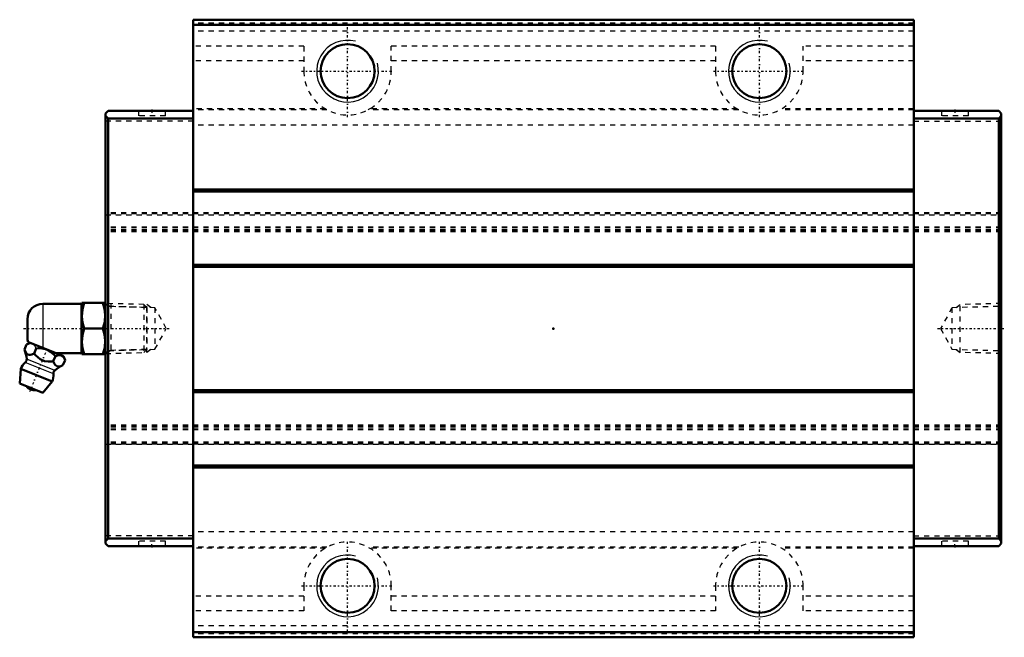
# Model space of a CAD drawing. Header units: millimetres. Extents: x -104 to 88, y -60 to 60.
import ezdxf

# ---------------------------------------------------------------- set-up
doc = ezdxf.new("R2010")
doc.units = ezdxf.units.MM
doc.linetypes.add('Center', pattern=[1.5, 0.45, -0.5, 0.05, -0.5])
doc.linetypes.add('Dashed', pattern=[2, 1, -1])
for name, color, linetype, lineweight in [('2d ConnectionPoints', 7, 'Continuous', 50), ('AM_0', 7, 'Continuous', 50), ('AM_4', 3, 'Continuous', 25), ('AM_5', 3, 'Continuous', 25), ('AM_7', 7, 'Center', 25), ('AM_9', 6, 'Dashed', 25)]:
    doc.layers.add(name, color=color, linetype=linetype, lineweight=lineweight)

# ---------------------------------------------------------------- blocks, each defined once
blk = doc.blocks.new('1_B_PT1_8_SHS_grease_nipple_joint_0_in_SHS45LC1SS_GK__BLOCK_B_PT1_81__4')
at = {"layer": 'AM_0'}
for p, q in [((-91.7, 4.8), (-99.2, 4.8)), ((-91.63, 5), (-91.7, 4.88)), ((-91.7, 4.88), (-91.7, -4.88)), ((-91.63, 5), (-87.07, 5)), ((-87, 4.88), (-87.07, 5)), ((-102.2, 1.8), (-102.2, -1.8)), ((-91.18, 0), (-87.52, 0)), ((-102.79, -4.1), (-102.39, -3.12)), ((-101.61, -2.79), (-102.39, -3.12)), ((-95.22, -5.37), (-102.09, -2.59)), ((-100.91, -4.86), (-100.52, -3.87)), ((-97.17, -6.37), (-96.77, -5.39)), ((-96.63, -4.8), (-91.7, -4.8)), ((-94.89, -6.14), (-95.22, -5.37)), ((-91.7, -4.88), (-91.63, -5)), ((-87.07, -5), (-91.63, -5)), ((-87.07, -5), (-87, -4.88)), ((-95.29, -7.13), (-94.89, -6.14)), ((-103.5, -7.85), (-103.7, -10.68)), ((-97.38, -10.32), (-103.5, -7.85)), ((-99.21, -12.5), (-103.7, -10.68)), ((-99.21, -12.5), (-97.38, -10.32))]:
    blk.add_line(p, q, dxfattribs=at)
for points in [[(-91.18, 5), (-91.52, 3.69), (-91.63, 2.32), (-91.5, 1.16), (-91.18, 0)], [(-87.52, 0), (-87.18, 1.31), (-87.07, 2.68), (-87.2, 3.84), (-87.52, 5)], [(-91.18, 0), (-91.52, -1.31), (-91.63, -2.68), (-91.5, -3.84), (-91.18, -5)], [(-87.52, -5), (-87.18, -3.69), (-87.07, -2.32), (-87.2, -1.16), (-87.52, 0)], [(-102.79, -4.1), (-102.6, -4.5), (-102.38, -4.84), (-101.97, -5.1), (-101.66, -5.1), (-101.32, -5.02), (-100.91, -4.86)], [(-100.91, -4.86), (-100.62, -5.18), (-100.2, -5.6), (-99.73, -5.97), (-98.86, -6.33), (-98.19, -6.41), (-97.51, -6.4), (-97.17, -6.37)], [(-96.77, -5.39), (-97.61, -4.6), (-98.13, -4.27), (-98.71, -4.03), (-99.31, -3.9), (-99.93, -3.85), (-100.52, -3.87)], [(-94.89, -6.14), (-95.15, -5.66), (-95.51, -5.32), (-95.82, -5.21), (-96.17, -5.21), (-96.77, -5.39)], [(-97.17, -6.37), (-96.98, -6.77), (-96.76, -7.11), (-96.35, -7.37), (-96.04, -7.37), (-95.7, -7.29), (-95.29, -7.13)]]:
    blk.add_lwpolyline(points, dxfattribs=at)
for centre, radius, start, end in [((-99.2, 1.8), 3, 90, 180), ((-99.2, -1.8), 3, 180, 195.4342), ((-108.32, -6.41), 6, 4.5497, 22.6715), ((-100.44, -9.09), 3.3, 131.1614, 158), ((-103.14, -6), 0.8, 311.1614, 4.5497), ((-92.91, -12.64), 6, 113.3627, 131.4503), ((-100.44, -9.09), 3.3, 338, 4.8386), ((-96.36, -8.74), 0.8, 131.4503, 184.8386), ((-100.89, -10.18), 1.82, 214.2344, 281.7656)]:
    blk.add_arc(centre, radius, start, end, dxfattribs=at)
at = {"layer": 'AM_4'}
for p, q in [((-99.2, 4.8), (-99.2, -3.76)), ((-97.15, -8.81), (-102.61, -6.6)), ((-96.89, -8.14), (-102.34, -5.94))]:
    blk.add_line(p, q, dxfattribs=at)
at = {"layer": 'AM_5', "linetype": 'Dashed'}
for p, q in [((-87, 4.86), (-86.02, 4.26)), ((-79.02, 4.08), (-86.02, 4.26)), ((-86, 4.86), (-86, -4.86)), ((-87, -4.86), (-86.02, -4.26)), ((-79.02, -4.08), (-86.02, -4.26))]:
    blk.add_line(p, q, dxfattribs=at)
at = {"layer": 'AM_7'}
blk.add_line((-101.73, -12.26), (-98.26, -3.69), dxfattribs=at)
at = {"layer": 'AM_9'}
for p, q in [((-79.58, 4.67), (-87, 4.86)), ((-79, 4.06), (-79.58, 4.67)), ((-79.58, 4.67), (-79.58, -4.67)), ((-79, 4.06), (-79, -4.06)), ((-87, -4.86), (-79.58, -4.67)), ((-79.58, -4.67), (-79, -4.06))]:
    blk.add_line(p, q, dxfattribs=at)
blk.add_lwpolyline([(-100.52, -3.87), (-100.78, -3.39), (-101.14, -3.05), (-101.44, -2.94), (-101.79, -2.94), (-102.39, -3.12)], dxfattribs=at)
blk = doc.blocks.new('2_SHS45LCSSB_PT1_81_Slide25_55_0_in_SHS45LC1SS_GK__BLOCK_B_PT1_81__4')
at = {"layer": 'AM_0'}
for p, q in [((70, 60), (-70, 60)), ((-70, 60), (-70, -60)), ((70, 60), (70, -60)), ((70, 59), (-70, 59)), ((-87, 41.8), (-86.5, 42.3)), ((-70, 42.3), (-86.5, 42.3)), ((70, 42.3), (86.5, 42.3)), ((87, 41.8), (86.5, 42.3)), ((-87, 41.8), (-87, -41.8)), ((-86.5, 40.8), (-87, 41.3)), ((-86.5, -40.8), (-86.5, 40.8)), ((-70, 40.8), (-86.5, 40.8)), ((70, 40.8), (86.5, 40.8)), ((86.5, 40.8), (87, 41.3)), ((86.5, -40.8), (86.5, 40.8)), ((87, 41.8), (87, -41.8)), ((70, 27), (-70, 27)), ((70, 26.6), (-70, 26.6)), ((70, 12.4), (-70, 12.4)), ((70, 12), (-70, 12)), ((70, -12), (-70, -12)), ((70, -12.4), (-70, -12.4)), ((70, -26.6), (-70, -26.6)), ((70, -27), (-70, -27)), ((-87, -41.3), (-86.5, -40.8)), ((-86.5, -42.3), (-87, -41.8)), ((-70, -40.8), (-86.5, -40.8)), ((70, -40.8), (86.5, -40.8)), ((87, -41.3), (86.5, -40.8)), ((86.5, -42.3), (87, -41.8)), ((-70, -42.3), (-86.5, -42.3)), ((70, -42.3), (86.5, -42.3)), ((70, -59), (-70, -59)), ((70, -60), (-70, -60))]:
    blk.add_line(p, q, dxfattribs=at)
for centre in [(-40, 50), (40, 50), (-40, -50), (40, -50)]:
    blk.add_circle(centre, 5.25, dxfattribs=at)
at = {"layer": 'AM_5', "linetype": 'Dashed'}
for p, q in [((-79, -4.66), (-79, 4.66)), ((-78.22, 4.06), (-79, 4.66)), ((78.22, 4.06), (79, 4.66)), ((87, 4.86), (79, 4.66)), ((79, -4.66), (79, 4.66)), ((-78.22, -4.06), (-79, -4.66)), ((78.22, -4.06), (79, -4.66)), ((87, -4.86), (79, -4.66))]:
    blk.add_line(p, q, dxfattribs=at)
at = {"layer": 'AM_5'}
for centre in [(-40, 50), (40, 50), (-40, -50), (40, -50)]:
    blk.add_arc(centre, 6, 75, 15, dxfattribs=at)
at = {"layer": 'AM_7'}
for p, q in [((-40, 41.07), (-40, 58.92)), ((40, 41.07), (40, 58.92)), ((-48.93, 50), (-31.08, 50)), ((31.07, 50), (48.92, 50)), ((-78, 42.35), (-78, 41.25)), ((78, 42.35), (78, 41.25)), ((-102.96, 0), (-74.63, 0)), ((74.63, 0), (87.59, 0)), ((-78, -42.35), (-78, -41.25)), ((-40, -58.92), (-40, -41.07)), ((40, -58.92), (40, -41.07)), ((78, -42.35), (78, -41.25)), ((-48.93, -50), (-31.08, -50)), ((31.07, -50), (48.92, -50))]:
    blk.add_line(p, q, dxfattribs=at)
at = {"layer": 'AM_9'}
for p, q in [((70, 59.3), (-70, 59.3)), ((70, 57.8), (-70, 57.8)), ((-48.5, 54.83), (-70, 54.83)), ((-48.5, 54.83), (-48.5, 50)), ((-31.5, 50), (-31.5, 54.83)), ((31.5, 54.83), (-31.5, 54.83)), ((31.5, 54.83), (31.5, 50)), ((48.5, 50), (48.5, 54.83)), ((70, 54.83), (48.5, 54.83)), ((-48.5, 52.01), (-70, 52.01)), ((31.5, 52.01), (-31.5, 52.01)), ((70, 52.01), (48.5, 52.01)), ((-80.6, 42.3), (-80.6, 41.3)), ((-75.4, 41.3), (-75.4, 42.3)), ((-44.32, 42.68), (-70, 42.68)), ((-44, 42.5), (-70, 42.5)), ((36, 42.5), (-36, 42.5)), ((35.68, 42.68), (-35.68, 42.68)), ((70, 42.5), (44, 42.5)), ((70, 42.68), (44.32, 42.68)), ((75.4, 42.3), (75.4, 41.3)), ((80.6, 41.3), (80.6, 42.3)), ((-70, 40.3), (-87, 40.3)), ((-75.4, 41.3), (-80.6, 41.3)), ((70, 40.3), (87, 40.3)), ((80.6, 41.3), (75.4, 41.3)), ((70, 39.5), (-70, 39.5)), ((87, 22.5), (-87, 22.5)), ((87, 22.5), (-87, 22.5)), ((87, 22.26), (-87, 22.26)), ((-87, 22.1), (87, 22.1)), ((87, 19.68), (-87, 19.68)), ((87, 19.54), (-87, 19.54)), ((87, 19.19), (-87, 19.19)), ((87, 19.04), (-87, 19.04)), ((87, 18.75), (-87, 18.75)), ((-86.43, 4.27), (-87, 4.86)), ((-77.42, 4.04), (-86.43, 4.27)), ((-86.43, 4.27), (-86.43, -4.27)), ((-75.22, 0), (-77.42, 4.04)), ((-77.42, 4.04), (-77.42, -4.04)), ((77.42, 4.04), (75.22, 0)), ((86.43, 4.27), (77.42, 4.04)), ((77.42, 4.04), (77.42, -4.04)), ((87, 4.86), (86.43, 4.27)), ((86.43, 4.27), (86.43, -4.27)), ((-77.42, -4.04), (-75.22, 0)), ((75.22, 0), (77.42, -4.04)), ((-87, -4.86), (-86.43, -4.27)), ((-86.43, -4.27), (-77.42, -4.04)), ((77.42, -4.04), (86.43, -4.27)), ((86.43, -4.27), (87, -4.86)), ((87, -18.75), (-87, -18.75)), ((87, -19.04), (-87, -19.04)), ((87, -19.19), (-87, -19.19)), ((87, -19.54), (-87, -19.54)), ((87, -19.68), (-87, -19.68)), ((87, -22.1), (-87, -22.1)), ((87, -22.26), (-87, -22.26)), ((-87, -22.5), (87, -22.5)), ((87, -22.5), (-87, -22.5)), ((70, -39.5), (-70, -39.5)), ((-70, -40.3), (-87, -40.3)), ((-75.4, -41.3), (-80.6, -41.3)), ((-80.6, -41.3), (-80.6, -42.3)), ((-75.4, -42.3), (-75.4, -41.3)), ((70, -40.3), (87, -40.3)), ((80.6, -41.3), (75.4, -41.3)), ((75.4, -41.3), (75.4, -42.3)), ((80.6, -42.3), (80.6, -41.3)), ((-44, -42.5), (-70, -42.5)), ((-44.32, -42.68), (-70, -42.68)), ((36, -42.5), (-36, -42.5)), ((35.68, -42.68), (-35.68, -42.68)), ((70, -42.5), (44, -42.5)), ((70, -42.68), (44.32, -42.68)), ((-48.5, -50), (-48.5, -54.83)), ((-31.5, -54.83), (-31.5, -50)), ((31.5, -50), (31.5, -54.83)), ((48.5, -54.83), (48.5, -50)), ((-48.5, -52.01), (-70, -52.01)), ((31.5, -52.01), (-31.5, -52.01)), ((70, -52.01), (48.5, -52.01)), ((-48.5, -54.83), (-70, -54.83)), ((31.5, -54.83), (-31.5, -54.83)), ((70, -54.83), (48.5, -54.83)), ((70, -57.8), (-70, -57.8)), ((70, -59.3), (-70, -59.3))]:
    blk.add_line(p, q, dxfattribs=at)
blk.add_lwpolyline([(-35.68, 42.68), (-35.92, 42.54), (-36, 42.5)], dxfattribs=at)
for centre, start, end in [((-40, 50), 180, 0), ((40, 50), 180, 0), ((-40, -50), 0, 180), ((40, -50), 0, 180)]:
    blk.add_arc(centre, 8.5, start, end, dxfattribs=at)

msp = doc.modelspace()

# ---------------------------------------------------------------- linework, layer by layer
at = {"layer": '2d ConnectionPoints'}
for p in [(-78, 42.3), (78, 42.3), (-87, 0), (0, 0), (87, 0), (-78, -42.3), (78, -42.3)]:
    msp.add_point(p, dxfattribs=at)

# ---------------------------------------------------------------- block references
for name in ['2_SHS45LCSSB_PT1_81_Slide25_55_0_in_SHS45LC1SS_GK__BLOCK_B_PT1_81__4', '1_B_PT1_8_SHS_grease_nipple_joint_0_in_SHS45LC1SS_GK__BLOCK_B_PT1_81__4']:
    msp.add_blockref(name, (0, 0))

doc.saveas('drawing.dxf')
